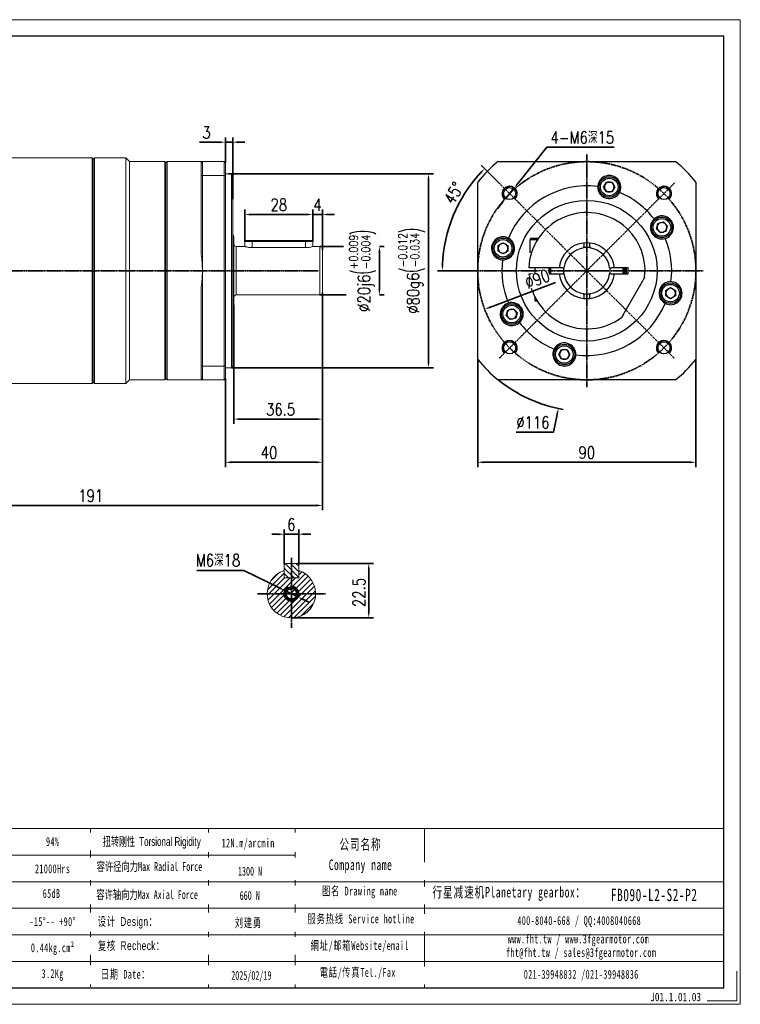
# Model space of a CAD drawing. Header units: millimetres. Extents: x 6126 to 6700, y -853 to -447.
# Tile 6 of 6: x 6403 to 6700, y -853 to -447. Entities that reach past the tile are written whole.
import ezdxf

# ---------------------------------------------------------------- set-up
doc = ezdxf.new("R2010")
doc.units = ezdxf.units.MM
doc.set_wipeout_variables(frame=1)
doc.header["$PDSIZE"] = -5
doc.linetypes.add('CENTER', pattern=[0.6, 0.375, -0.075, 0.075, -0.075])
doc.layers.get('0').update_dxf_attribs({"lineweight": 18})
doc.layers.get('Defpoints').update_dxf_attribs({"lineweight": 18})
for name, color, linetype, lineweight in [('1轮廓实线层', 7, 'Continuous', 70), ('2细线层', 4, 'Continuous', 35), ('3中心线层', 1, 'CENTER', 35), ('5剖面线层', 2, 'Continuous', 35), ('6文字层', 3, 'Continuous', 35), ('7标注层', 4, 'Continuous', 35), ('SLD-0', 7, 'Continuous', 18), ('图框_外框线', 7, 'Continuous', 18), ('标注线', 7, 'Continuous', 18)]:
    doc.layers.add(name, color=color, linetype=linetype, lineweight=lineweight)
doc.styles.add('TH_GBDIM', font='romans.shx', dxfattribs={"width": 0.8, "bigfont": 'gbcbig.shx'})
doc.styles.add('标准', font='txt', dxfattribs={"width": 0.667})
doc.styles.add('样式 1', font='txt', dxfattribs={"width": 0.8})
doc.dimstyles.new('TH_GBDIM', dxfattribs={"dimtxt": 5, "dimasz": 2.5, "dimexe": 2, "dimexo": 0, "dimgap": 1.5, "dimtad": 1, "dimdec": 1, "dimdsep": 46, "dimtxsty": 'TH_GBDIM', "dimcen": 2.5, "dimclrd": 130, "dimclre": 130, "dimclrt": 3, "dimadec": 0, "dimazin": 2, "dimtfac": 0.714286, "dimtdec": 1, "dimtmove": 0, "dimatfit": 3, "dimfxl": 1, "dimtzin": 0, "dimlwd": -1, "dimlwe": -1, "dimarcsym": 0})

# ---------------------------------------------------------------- blocks, each defined once
blk = doc.blocks.new('*U77')
at = {"layer": '3中心线层'}
blk.add_line((-18.12, -18.12), (18.12, 18.12), dxfattribs=at)
blk = doc.blocks.new('*U76')
at = {"layer": '1轮廓实线层', "color": 0, "linetype": 'ByBlock', "lineweight": -2, "transparency": 16777216}
for p, rotation in [((2055.7, 7340.05), 90), ((2055.7, 7303.8), 180), ((2091.95, 7303.8), 270)]:
    blk.add_blockref('*U77', p, dxfattribs=dict(at, rotation=rotation))
blk.add_blockref('*U77', (2091.95, 7340.05), dxfattribs=at)
blk = doc.blocks.new('*D78')
at = {"layer": '7标注层', "color": 130}
for p, q in [((6600.37, -513.81), (6593.08, -506.51)), ((6588.62, -550.05), (6575.04, -550.05))]:
    blk.add_line(p, q, dxfattribs=at)
blk.add_arc((6636.62, -550.05), 59.58, 137.4045, 177.5955, dxfattribs=at)
for points in [[(6593.06, -510.02), (6592.46, -509.44), (6594.49, -507.93)], [(6576.68, -547.55), (6577.51, -547.56), (6577.04, -550.05)]]:
    blk.add_solid(points, dxfattribs=at)
at = {"layer": 'Defpoints', "color": 0}
for p in [(6600.37, -513.81), (6579.07, -534.63), (6588.62, -550.05), (6636.62, -550.05), (6697.12, -550.05)]:
    blk.add_point(p, dxfattribs=at)
at = {"layer": '7标注层', "color": 3, "insert": (6581.72, -517.99), "char_height": 5, "attachment_point": 5, "rotation": 59.7095, "style": 'TH_GBDIM'}
blk.add_mtext('45%%d', dxfattribs=at)
blk = doc.blocks.new('*D79')
at = {"layer": '7标注层', "color": 130}
for p, q in [((6591.62, -586.65), (6591.62, -631.05)), ((6681.62, -586.65), (6681.62, -631.05)), ((6594.12, -629.05), (6679.12, -629.05))]:
    blk.add_line(p, q, dxfattribs=at)
for points in [[(6594.12, -628.63), (6594.12, -629.47), (6591.62, -629.05)], [(6679.12, -629.47), (6679.12, -628.63), (6681.62, -629.05)]]:
    blk.add_solid(points, dxfattribs=at)
at = {"layer": 'Defpoints', "color": 0}
for p in [(6591.62, -586.65), (6681.62, -586.65), (6681.62, -629.05)]:
    blk.add_point(p, dxfattribs=at)
at = {"layer": '7标注层', "color": 3, "insert": (6636.62, -625.05), "char_height": 5, "attachment_point": 5, "style": 'TH_GBDIM'}
blk.add_mtext('90', dxfattribs=at)
blk = doc.blocks.new('*D80')
at = {"layer": '7标注层', "color": 130}
for p, q in [((6636.62, -552.55), (6636.62, -547.55)), ((6634.12, -550.05), (6639.12, -550.05)), ((6624.37, -609.3), (6622.85, -616.65)), ((6607.45, -616.65), (6622.85, -616.65))]:
    blk.add_line(p, q, dxfattribs=at)
blk.add_arc((6636.62, -550.05), 58, 230.8833, 260.296, dxfattribs=at)
blk.add_solid([(6624.78, -609.38), (6623.96, -609.22), (6624.88, -606.85)], dxfattribs=at)
at = {"layer": 'Defpoints', "color": 0}
for p in [(6648.36, -493.25), (6624.88, -606.85)]:
    blk.add_point(p, dxfattribs=at)
at = {"layer": '7标注层', "color": 3, "insert": (6614.4, -612.65), "char_height": 5, "attachment_point": 5, "style": 'TH_GBDIM'}
blk.add_mtext('{∅116}{}{}', dxfattribs=at)
blk = doc.blocks.new('*D81')
at = {"layer": '7标注层', "color": 130}
for p, q in [((6620.15, -499.15), (6608.25, -513.95)), ((6647.92, -499.15), (6620.15, -499.15)), ((6602.92, -520.57), (6606.68, -515.9)), ((6601.35, -522.52), (6599.78, -524.47))]:
    blk.add_line(p, q, dxfattribs=at)
for points in [[(6607.92, -513.69), (6608.57, -514.21), (6606.68, -515.9)], [(6601.68, -522.78), (6601.03, -522.26), (6602.92, -520.57)]]:
    blk.add_solid(points, dxfattribs=at)
at = {"layer": 'Defpoints', "color": 0}
for p in [(6606.68, -515.9), (6602.92, -520.57)]:
    blk.add_point(p, dxfattribs=at)
at = {"layer": '7标注层', "color": 3, "insert": (6634.78, -495.1), "char_height": 5, "attachment_point": 5, "style": 'TH_GBDIM'}
blk.add_mtext('4-M6深15{}', dxfattribs=at)
blk = doc.blocks.new('*D82')
at = {"layer": '7标注层', "color": 130}
blk.add_line((6623.72, -554.92), (6596.85, -565.05), dxfattribs=at)
blk.add_solid([(6596.71, -564.66), (6597, -565.44), (6594.51, -565.93)], dxfattribs=at)
at = {"layer": 'Defpoints', "color": 0}
for p in [(6678.72, -534.18), (6594.51, -565.93)]:
    blk.add_point(p, dxfattribs=at)
at = {"layer": '7标注层', "color": 3, "insert": (6616.18, -553.49), "char_height": 5, "attachment_point": 5, "rotation": 20.6615, "style": 'TH_GBDIM'}
blk.add_mtext('∅90', dxfattribs=at)
blk = doc.blocks.new('*D88')
at = {"layer": '7标注层', "color": 130}
for p, q in [((6527.59, -559.05), (6527.59, -648.84)), ((6336.59, -594.65), (6336.59, -648.84)), ((6339.09, -646.84), (6525.09, -646.84))]:
    blk.add_line(p, q, dxfattribs=at)
for points in [[(6339.09, -646.43), (6339.09, -647.26), (6336.59, -646.84)], [(6525.09, -647.26), (6525.09, -646.43), (6527.59, -646.84)]]:
    blk.add_solid(points, dxfattribs=at)
at = {"layer": 'Defpoints', "color": 0}
for p in [(6527.59, -559.05), (6336.59, -594.65), (6527.59, -646.84)]:
    blk.add_point(p, dxfattribs=at)
at = {"layer": '7标注层', "color": 3, "insert": (6432.09, -642.84), "char_height": 5, "attachment_point": 5, "style": 'TH_GBDIM'}
blk.add_mtext('191', dxfattribs=at)
blk = doc.blocks.new('*D89')
at = {"layer": '7标注层', "color": 130}
for p, q in [((6526.59, -540.05), (6536.31, -540.05)), ((6551.08, -540.05), (6553.09, -540.05)), ((6551.09, -557.55), (6551.09, -542.55)), ((6526.59, -560.05), (6537.44, -560.05)), ((6551.18, -560.05), (6553.09, -560.05))]:
    blk.add_line(p, q, dxfattribs=at)
for points in [[(6551.5, -542.55), (6550.67, -542.55), (6551.09, -540.05)], [(6550.67, -557.55), (6551.5, -557.55), (6551.09, -560.05)]]:
    blk.add_solid(points, dxfattribs=at)
at = {"layer": 'Defpoints', "color": 0}
for p in [(6526.59, -540.05), (6551.09, -540.05), (6526.59, -560.05)]:
    blk.add_point(p, dxfattribs=at)
at = {"layer": '7标注层', "color": 3, "insert": (6544.14, -550.05), "char_height": 5, "attachment_point": 5, "rotation": 90, "style": 'TH_GBDIM'}
blk.add_mtext('{%%c20}{}{j6\\H0.7143x;{\\H2x;\\W0.5;(}\\S+0.009^ -0.004;{\\H2x;\\W0.5;)}}', dxfattribs=at)
blk = doc.blocks.new('*D90')
at = {"layer": '7标注层', "color": 130}
for p, q in [((6488.84, -510.05), (6573.34, -510.05)), ((6571.34, -512.55), (6571.34, -587.55)), ((6490.09, -590.05), (6573.34, -590.05))]:
    blk.add_line(p, q, dxfattribs=at)
for points in [[(6571.76, -512.55), (6570.93, -512.55), (6571.34, -510.05)], [(6570.93, -587.55), (6571.76, -587.55), (6571.34, -590.05)]]:
    blk.add_solid(points, dxfattribs=at)
at = {"layer": 'Defpoints', "color": 0}
for p in [(6488.84, -510.05), (6490.09, -590.05), (6571.34, -590.05)]:
    blk.add_point(p, dxfattribs=at)
at = {"layer": '7标注层', "color": 3, "insert": (6564.4, -550.05), "char_height": 5, "attachment_point": 5, "rotation": 90, "style": 'TH_GBDIM'}
blk.add_mtext('{%%c80}{}{g6\\H0.7143x;{\\H2x;\\W0.5;(}\\S-0.012^ -0.034;{\\H2x;\\W0.5;)}}', dxfattribs=at)
blk = doc.blocks.new('*D91')
at = {"layer": '7标注层', "color": 130}
for p, q in [((6527.59, -559.05), (6527.59, -613.25)), ((6491.09, -564.05), (6491.09, -613.25)), ((6525.09, -611.25), (6493.59, -611.25))]:
    blk.add_line(p, q, dxfattribs=at)
for points in [[(6493.59, -610.84), (6493.59, -611.67), (6491.09, -611.25)], [(6525.09, -611.67), (6525.09, -610.84), (6527.59, -611.25)]]:
    blk.add_solid(points, dxfattribs=at)
at = {"layer": 'Defpoints', "color": 0}
for p in [(6527.59, -559.05), (6491.09, -564.05), (6491.09, -611.25)]:
    blk.add_point(p, dxfattribs=at)
at = {"layer": '7标注层', "color": 3, "insert": (6510.34, -607.25), "char_height": 5, "attachment_point": 5, "style": 'TH_GBDIM'}
blk.add_mtext('36.5', dxfattribs=at)
blk = doc.blocks.new('*D92')
at = {"layer": '7标注层', "color": 130}
for p, q in [((6527.59, -559.05), (6527.59, -631.05)), ((6487.59, -594.55), (6487.59, -631.05)), ((6525.09, -629.05), (6490.09, -629.05))]:
    blk.add_line(p, q, dxfattribs=at)
for points in [[(6490.09, -628.63), (6490.09, -629.47), (6487.59, -629.05)], [(6525.09, -629.47), (6525.09, -628.63), (6527.59, -629.05)]]:
    blk.add_solid(points, dxfattribs=at)
at = {"layer": 'Defpoints', "color": 0}
for p in [(6527.59, -559.05), (6487.59, -594.55), (6487.59, -629.05)]:
    blk.add_point(p, dxfattribs=at)
at = {"layer": '7标注层', "color": 3, "insert": (6505.59, -625.05), "char_height": 5, "attachment_point": 5, "style": 'TH_GBDIM'}
blk.add_mtext('40', dxfattribs=at)
blk = doc.blocks.new('*D93')
at = {"layer": '7标注层', "color": 130}
for p, q in [((6487.59, -505.55), (6487.59, -495.04)), ((6490.59, -520.55), (6490.59, -495.04)), ((6485.09, -497.04), (6476.92, -497.04)), ((6490.59, -497.04), (6487.59, -497.04)), ((6493.09, -497.04), (6495.59, -497.04))]:
    blk.add_line(p, q, dxfattribs=at)
for points in [[(6485.09, -497.46), (6485.09, -496.63), (6487.59, -497.04)], [(6493.09, -496.63), (6493.09, -497.46), (6490.59, -497.04)]]:
    blk.add_solid(points, dxfattribs=at)
at = {"layer": 'Defpoints', "color": 0}
for p in [(6487.59, -497.04), (6487.59, -505.55), (6490.59, -520.55)]:
    blk.add_point(p, dxfattribs=at)
at = {"layer": '7标注层', "color": 3, "insert": (6479.76, -493.04), "char_height": 5, "attachment_point": 5, "style": 'TH_GBDIM'}
blk.add_mtext('3', dxfattribs=at)
blk = doc.blocks.new('*D94')
at = {"layer": '7标注层', "color": 130}
for p, q in [((6495.59, -537.95), (6495.59, -524.86)), ((6498.09, -526.86), (6521.09, -526.86)), ((6523.59, -537.95), (6523.59, -524.86))]:
    blk.add_line(p, q, dxfattribs=at)
for points in [[(6498.09, -526.45), (6498.09, -527.28), (6495.59, -526.86)], [(6521.09, -527.28), (6521.09, -526.45), (6523.59, -526.86)]]:
    blk.add_solid(points, dxfattribs=at)
at = {"layer": 'Defpoints', "color": 0}
for p in [(6523.59, -526.86), (6495.59, -537.95), (6523.59, -537.95)]:
    blk.add_point(p, dxfattribs=at)
at = {"layer": '7标注层', "color": 3, "insert": (6509.59, -522.86), "char_height": 5, "attachment_point": 5, "style": 'TH_GBDIM'}
blk.add_mtext('28', dxfattribs=at)
blk = doc.blocks.new('*D95')
at = {"layer": '7标注层', "color": 130}
for p, q in [((6521.09, -526.86), (6518.59, -526.86)), ((6523.59, -537.95), (6523.59, -524.86)), ((6527.59, -526.86), (6523.59, -526.86)), ((6527.59, -541.49), (6527.59, -524.86)), ((6530.09, -526.86), (6532.59, -526.86))]:
    blk.add_line(p, q, dxfattribs=at)
for points in [[(6521.09, -527.28), (6521.09, -526.45), (6523.59, -526.86)], [(6530.09, -526.45), (6530.09, -527.28), (6527.59, -526.86)]]:
    blk.add_solid(points, dxfattribs=at)
at = {"layer": 'Defpoints', "color": 0}
for p in [(6523.59, -526.86), (6523.59, -537.95), (6527.59, -541.49)]:
    blk.add_point(p, dxfattribs=at)
at = {"layer": '7标注层', "color": 3, "insert": (6525.59, -522.86), "char_height": 5, "attachment_point": 5, "style": 'TH_GBDIM'}
blk.add_mtext('{4}{}{}', dxfattribs=at)
blk = doc.blocks.new('*D102')
at = {"layer": '7标注层', "color": 130}
for p, q in [((6511.8, -671.17), (6511.8, -656.73)), ((6517.8, -671.17), (6517.8, -656.73)), ((6509.3, -658.73), (6506.8, -658.73)), ((6511.8, -658.73), (6517.8, -658.73)), ((6520.3, -658.73), (6522.8, -658.73))]:
    blk.add_line(p, q, dxfattribs=at)
for points in [[(6509.3, -659.15), (6509.3, -658.31), (6511.8, -658.73)], [(6520.3, -658.31), (6520.3, -659.15), (6517.8, -658.73)]]:
    blk.add_solid(points, dxfattribs=at)
at = {"layer": 'Defpoints', "color": 0}
for p in [(6517.8, -658.73), (6511.8, -671.17), (6517.8, -671.17)]:
    blk.add_point(p, dxfattribs=at)
at = {"layer": '7标注层', "color": 3, "insert": (6514.8, -654.73), "char_height": 5, "attachment_point": 5, "style": 'TH_GBDIM'}
blk.add_mtext('6', dxfattribs=at)
blk = doc.blocks.new('*D103')
at = {"layer": '7标注层', "color": 130}
for p, q in [((6517.4, -670.77), (6548.7, -670.77)), ((6546.7, -673.27), (6546.7, -690.77)), ((6514.8, -693.27), (6548.7, -693.27))]:
    blk.add_line(p, q, dxfattribs=at)
for points in [[(6547.11, -673.27), (6546.28, -673.27), (6546.7, -670.77)], [(6546.28, -690.77), (6547.11, -690.77), (6546.7, -693.27)]]:
    blk.add_solid(points, dxfattribs=at)
at = {"layer": 'Defpoints', "color": 0}
for p in [(6517.4, -670.77), (6514.8, -693.27), (6546.7, -693.27)]:
    blk.add_point(p, dxfattribs=at)
at = {"layer": '7标注层', "color": 3, "insert": (6542.7, -682.74), "char_height": 5, "attachment_point": 5, "rotation": 90, "style": 'TH_GBDIM'}
blk.add_mtext('22.5', dxfattribs=at)
blk = doc.blocks.new('*D104')
at = {"layer": '7标注层', "color": 130}
for p, q in [((6475.75, -673.66), (6495.12, -673.66)), ((6495.12, -673.66), (6509.86, -680.86)), ((6517.5, -684.59), (6512.11, -681.95)), ((6519.75, -685.68), (6521.99, -686.78))]:
    blk.add_line(p, q, dxfattribs=at)
blk.add_arc((6514.8, -683.27), 3, 115.0406, 172.5, dxfattribs=at)
for points in [[(6509.68, -681.23), (6510.04, -680.48), (6512.11, -681.95)], [(6519.93, -685.31), (6519.56, -686.06), (6517.5, -684.59)]]:
    blk.add_solid(points, dxfattribs=at)
at = {"layer": 'Defpoints', "color": 0}
for p in [(6512.11, -681.95), (6517.5, -684.59)]:
    blk.add_point(p, dxfattribs=at)
at = {"layer": '7标注层', "color": 3, "insert": (6484.54, -669.47), "char_height": 5, "attachment_point": 5, "style": 'TH_GBDIM'}
blk.add_mtext('{M6深18}{}{}', dxfattribs=at)

msp = doc.modelspace()

# ---------------------------------------------------------------- hatches: boundary and pattern name
at = {"layer": '5剖面线层'}
h = msp.add_hatch(dxfattribs=at)
h.set_pattern_fill('ANSI31', color=256, scale=0.5)
h.set_pattern_definition([(45, (6170.694, -854.204), (-1.122532, 1.122532), [])])
h.paths.add_polyline_path([(6517.803191, -673.731496), (6517.803191, -676.770888), (6514.803191, -676.770888), (6514.803191, -680.270888, -0.4142135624), (6517.803191, -683.270888), (6520.803191, -683.270888), (6524.803191, -683.270888, 0.3275382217)])
h.paths.add_polyline_path([(6524.803191, -683.270888), (6520.803191, -683.270888), (6517.803191, -683.270888, -0.4142135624), (6514.803191, -686.270888), (6514.803191, -689.270888), (6514.803191, -693.270888, 0.4142135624)])
h.paths.add_polyline_path([(6514.803191, -686.270888, -0.4142135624), (6511.803191, -683.270888), (6508.803191, -683.270888), (6504.803191, -683.270888, 0.4142135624), (6514.803191, -693.270888)])
h.paths.add_polyline_path([(6514.803191, -676.770888), (6511.803191, -676.770888), (6511.803191, -673.731496, 0.3275382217), (6504.803191, -683.270888), (6508.803191, -683.270888), (6512.253191, -683.270888, -0.4142135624), (6514.803191, -680.720888), (6514.803191, -677.270888)])
h.paths.add_polyline_path([(6514.803191, -680.270888), (6514.803191, -680.720888, -0.4142135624), (6517.353191, -683.270888), (6517.803191, -683.270888, 0.4142135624)], flags=17)
h.paths.add_polyline_path([(6517.803191, -683.270888), (6517.353191, -683.270888, -0.4142135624), (6514.803191, -685.820888), (6514.803191, -686.270888, 0.4142135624)])
h.paths.add_polyline_path([(6514.803191, -680.720888), (6514.803191, -683.270888), (6517.353191, -683.270888, 0.4142135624)], flags=16)
h = msp.add_hatch(dxfattribs=at)
h.set_pattern_fill('ANSI31', color=256, scale=0.5, angle=90)
h.set_pattern_definition([(135, (6187.5251, -846.8202), (-1.122532, -1.122532), [])])
h.paths.add_polyline_path([(6514.803191, -676.770888), (6517.403191, -676.770888), (6517.803191, -676.370888), (6517.803191, -673.687883), (6517.803191, -671.170888), (6517.403191, -670.770888), (6514.803191, -670.770888)])
h.paths.add_polyline_path([(6514.803191, -670.770888), (6512.203191, -670.770888), (6511.803191, -671.170888), (6511.803191, -676.370888), (6512.203191, -676.770888), (6514.803191, -676.770888)])

# ---------------------------------------------------------------- linework, layer by layer
at = {"color": 7, "linetype": 'Continuous', "lineweight": 15}
for p, q in [((6432.589203, -503.55323), (6395.589203, -503.55323)), ((6433.089203, -504.05323), (6432.589203, -503.55323)), ((6432.589203, -550.05323), (6432.589203, -503.55323)), ((6433.589203, -503.55323), (6433.089203, -504.05323)), ((6433.089203, -504.05323), (6433.089203, -550.05323)), ((6433.089203, -596.05323), (6433.089203, -504.05323)), ((6446.589203, -503.55323), (6433.589203, -503.55323)), ((6433.589203, -503.55323), (6433.589203, -596.55323)), ((6448.089203, -505.05323), (6446.589203, -503.55323)), ((6446.589203, -503.55323), (6446.589203, -596.55323)), ((6462.589203, -505.05323), (6448.089203, -505.05323)), ((6448.089203, -505.05323), (6448.089203, -595.05323)), ((6463.089203, -505.55323), (6462.589203, -505.05323)), ((6462.589203, -595.05323), (6462.589203, -505.05323)), ((6463.589203, -505.05323), (6463.089203, -505.55323)), ((6463.089203, -594.55323), (6463.089203, -505.55323)), ((6478.089203, -505.05323), (6463.589203, -505.05323)), ((6463.589203, -505.05323), (6463.589203, -595.05323)), ((6477.589203, -505.55323), (6478.089203, -505.05323)), ((6477.589203, -510.934021), (6477.589203, -505.55323)), ((6478.089203, -505.05323), (6478.089203, -510.745947)), ((6478.089203, -505.05323), (6487.089203, -505.05323)), ((6487.089203, -510.745947), (6487.089203, -505.05323)), ((6487.589203, -505.55323), (6487.089203, -505.05323)), ((6487.589203, -505.55323), (6487.589203, -510.934021)), ((6477.589203, -510.934021), (6478.089203, -510.745947)), ((6477.589203, -543.363686), (6477.589203, -510.934021)), ((6487.089203, -510.745947), (6478.089203, -510.745947)), ((6478.089203, -510.745947), (6478.089203, -550.05323)), ((6487.089203, -510.745947), (6487.589203, -510.934021)), ((6487.089203, -589.360513), (6487.089203, -510.745947)), ((6490.089203, -510.05323), (6487.589203, -510.05323)), ((6487.589203, -510.934021), (6487.589203, -589.172439)), ((6490.589203, -510.55323), (6490.089203, -510.05323)), ((6490.089203, -590.05323), (6490.089203, -510.05323)), ((6490.589203, -510.55323), (6490.589203, -589.55323)), ((6491.089203, -536.05323), (6491.089203, -550.05323)), ((6495.589203, -540.05323), (6492.089203, -540.05323)), ((6492.089203, -540.05323), (6492.089203, -550.05323)), ((6495.989203, -537.55323), (6495.589203, -537.95323)), ((6495.589203, -537.95323), (6495.589203, -540.05323)), ((6498.589203, -537.95323), (6495.589203, -537.95323)), ((6495.989203, -537.55323), (6498.589203, -537.55323)), ((6498.589203, -537.55323), (6498.589203, -537.95323)), ((6498.589203, -537.55323), (6520.589203, -537.55323)), ((6520.589203, -537.95323), (6498.589203, -537.95323)), ((6498.589203, -540.513838), (6498.589203, -537.95323)), ((6520.589203, -537.95323), (6520.589203, -537.55323)), ((6520.589203, -537.55323), (6523.189203, -537.55323)), ((6523.589203, -537.95323), (6520.589203, -537.95323)), ((6520.589203, -540.513838), (6520.589203, -537.95323)), ((6523.589203, -537.95323), (6523.189203, -537.55323)), ((6523.589203, -540.078069), (6523.589203, -537.95323)), ((6526.589203, -540.05323), (6523.589203, -540.05323)), ((6526.589203, -550.05323), (6526.589203, -540.05323)), ((6498.589203, -540.513838), (6520.589203, -540.513838)), ((6527.589203, -541.05323), (6527.589203, -550.05323)), ((6432.589203, -596.55323), (6432.589203, -550.05323)), ((6433.089203, -550.05323), (6433.089203, -596.05323)), ((6478.089203, -550.05323), (6478.089203, -589.360513)), ((6491.089203, -550.05323), (6491.089203, -564.05323)), ((6492.089203, -550.05323), (6492.089203, -560.05323)), ((6526.589203, -560.05323), (6526.589203, -550.05323)), ((6527.589203, -550.05323), (6527.589203, -559.05323)), ((6477.589203, -589.172439), (6477.589203, -556.742774)), ((6492.089203, -560.05323), (6526.589203, -560.05323)), ((6477.589203, -589.172439), (6478.089203, -589.360513)), ((6477.589203, -594.55323), (6477.589203, -589.172439)), ((6478.089203, -589.360513), (6487.089203, -589.360513)), ((6478.089203, -589.360513), (6478.089203, -595.05323)), ((6487.089203, -589.360513), (6487.589203, -589.172439)), ((6487.089203, -595.05323), (6487.089203, -589.360513)), ((6487.589203, -589.172439), (6487.589203, -594.55323)), ((6487.589203, -590.05323), (6490.089203, -590.05323)), ((6490.089203, -590.05323), (6490.589203, -589.55323)), ((6395.589203, -596.55323), (6432.589203, -596.55323)), ((6432.589203, -596.55323), (6433.089203, -596.05323)), ((6433.089203, -596.05323), (6433.589203, -596.55323)), ((6433.589203, -596.55323), (6446.589203, -596.55323)), ((6446.589203, -596.55323), (6448.089203, -595.05323)), ((6448.089203, -595.05323), (6462.589203, -595.05323)), ((6462.589203, -595.05323), (6463.089203, -594.55323)), ((6463.089203, -594.55323), (6463.589203, -595.05323)), ((6463.589203, -595.05323), (6478.089203, -595.05323)), ((6477.589203, -594.55323), (6478.089203, -595.05323)), ((6487.089203, -595.05323), (6478.089203, -595.05323)), ((6487.089203, -595.05323), (6487.589203, -594.55323)), ((6512.203191, -670.770888), (6511.803191, -671.170888)), ((6511.803191, -676.370888), (6511.803191, -671.170888)), ((6511.803191, -673.687883), (6511.803191, -676.770888)), ((6512.203191, -670.770888), (6517.403191, -670.770888)), ((6517.803191, -671.170888), (6517.403191, -670.770888)), ((6517.803191, -671.170888), (6517.803191, -676.370888)), ((6517.803191, -676.770888), (6517.803191, -673.687883)), ((6511.803191, -676.370888), (6512.203191, -676.770888)), ((6517.803191, -676.770888), (6511.803191, -676.770888)), ((6512.203191, -676.770888), (6517.403191, -676.770888)), ((6517.403191, -676.770888), (6517.803191, -676.370888))]:
    msp.add_line(p, q, dxfattribs=at)
for centre, radius, start, end in [((6490.089203, -536.05323), 1, 0, 60), ((6492.089203, -539.05323), 1, 180, 270), ((6526.589203, -541.05323), 1, 0, 90), ((6433.089203, -550.05323), 45, 0, 8.54907883), ((6433.089203, -550.05323), 45, 351.45092117, 0), ((6492.089203, -561.05323), 1, 90, 180), ((6526.589203, -559.05323), 1, 270, 0), ((6490.089203, -564.05323), 1, 300, 0)]:
    msp.add_arc(centre, radius, start, end, dxfattribs=at)
msp.add_arc((6514.803191, -683.270888), 10, 107.45760312, 72.54239688)
for points, knots in [([(6495.623286, -540.063353), (6495.613266, -540.060381), (6495.569144, -540.047292), (6495.816556, -540.121533), (6496.343708, -540.260257), (6497.149905, -540.419381), (6497.950108, -540.504755), (6498.440867, -540.51173), (6498.589203, -540.513838)], [0, 0, 0, 0, 0.0602506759, 0.2653070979, 0.472820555, 0.6883255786, 0.9057939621, 1, 1, 1, 1]), ([(6520.589203, -540.513838), (6520.917821, -540.503642), (6521.57469, -540.483261), (6522.45742, -540.341481), (6523.137653, -540.184812), (6523.543671, -540.067047), (6523.551792, -540.064427), (6523.555121, -540.063353)], [0, 0, 0, 0, 0.2081870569, 0.4161412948, 0.6300744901, 0.8483415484, 1, 1, 1, 1])]:
    msp.add_open_spline(points, degree=3, knots=knots, dxfattribs=at)
at = {"layer": '1轮廓实线层', "linetype": 'Continuous', "lineweight": 30}
for p, q in [((6600.026624, -505.053229), (6673.211322, -505.053229)), ((6591.618973, -586.645578), (6591.618973, -513.46088)), ((6641.156819, -514.945282), (6641.125048, -515.344509)), ((6643.562353, -515.521381), (6644.717053, -513.521381)), ((6644.717053, -517.521381), (6643.562353, -515.521381)), ((6644.717053, -513.521381), (6647.026454, -513.521381)), ((6647.026454, -513.521381), (6648.181155, -515.521381)), ((6648.181155, -515.521381), (6647.026454, -517.521381)), ((6681.618973, -513.46088), (6681.618973, -586.645578)), ((6647.026454, -517.521381), (6644.717053, -517.521381)), ((6650.070958, -517.741558), (6650.243057, -517.379932)), ((6664.652782, -528.436903), (6664.348021, -528.696734)), ((6665.348671, -532.775946), (6665.946388, -530.545236)), ((6665.946388, -530.545236), (6668.177098, -529.947519)), ((6668.177098, -529.947519), (6669.810091, -531.580512)), ((6669.810091, -531.580512), (6669.212374, -533.811222)), ((6666.981664, -534.408939), (6665.348671, -532.775946)), ((6669.212374, -533.811222), (6666.981664, -534.408939)), ((6600.087125, -539.645748), (6602.087125, -538.491047)), ((6600.087125, -541.955149), (6600.087125, -539.645748)), ((6602.087125, -538.491047), (6604.087125, -539.645748)), ((6604.307302, -536.601244), (6603.945676, -536.429146)), ((6604.087125, -539.645748), (6604.087125, -541.955149)), ((6613.118973, -537.303229), (6613.118973, -542.553229)), ((6616.28581, -537.303229), (6613.118973, -537.303229)), ((6613.868973, -536.553229), (6616.775838, -536.553229)), ((6635.368973, -538.621366), (6635.368973, -539.023837)), ((6635.368973, -539.023837), (6635.368973, -540.053705)), ((6637.868973, -539.023837), (6637.868973, -538.621366)), ((6637.868973, -540.053705), (6637.868973, -539.023837)), ((6668.978765, -536.717417), (6669.356165, -536.583401)), ((6602.087125, -543.109849), (6600.087125, -541.955149)), ((6604.087125, -541.955149), (6602.087125, -543.109849)), ((6613.820947, -542.553229), (6613.118973, -542.553229)), ((6601.511026, -545.515383), (6601.910252, -545.547154)), ((6613.152241, -548.803229), (6612.651547, -548.803229)), ((6612.651547, -551.303229), (6613.152241, -551.303229)), ((6624.684255, -548.803229), (6613.152241, -548.803229)), ((6613.152241, -551.303229), (6624.684255, -551.303229)), ((6615.118973, -548.803229), (6615.118973, -551.303229)), ((6621.118973, -551.303229), (6621.118973, -548.803229)), ((6621.319953, -548.803229), (6621.268973, -550.053229)), ((6621.268973, -550.053229), (6621.319953, -551.303229)), ((6625.18711, -548.803229), (6624.684255, -548.803229)), ((6624.684255, -551.303229), (6625.18711, -551.303229)), ((6625.58958, -548.803229), (6625.18711, -548.803229)), ((6625.18711, -551.303229), (6625.58958, -551.303229)), ((6626.619449, -548.803229), (6625.58958, -548.803229)), ((6625.58958, -551.303229), (6626.619449, -551.303229)), ((6647.648365, -548.803229), (6646.618497, -548.803229)), ((6646.618497, -551.303229), (6647.648365, -551.303229)), ((6648.050836, -548.803229), (6647.648365, -548.803229)), ((6647.648365, -551.303229), (6648.050836, -551.303229)), ((6648.553691, -548.803229), (6648.050836, -548.803229)), ((6648.050836, -551.303229), (6648.553691, -551.303229)), ((6653.618973, -548.803229), (6648.553691, -548.803229)), ((6648.553691, -551.303229), (6653.618973, -551.303229)), ((6653.618973, -551.303229), (6653.618973, -548.803229)), ((6651.540854, -568.207773), (6659.80221, -553.898685)), ((6660.467363, -552.746605), (6659.80221, -553.898685)), ((6671.72692, -554.591075), (6671.327694, -554.559304)), ((6635.368973, -560.052754), (6635.368973, -561.082622)), ((6637.868973, -561.082622), (6637.868973, -560.052754)), ((6669.150821, -558.15131), (6671.150821, -556.996609)), ((6669.150821, -560.460711), (6669.150821, -558.15131)), ((6671.150821, -556.996609), (6673.150821, -558.15131)), ((6673.150821, -558.15131), (6673.150821, -560.460711)), ((6604.259181, -563.389041), (6603.881781, -563.523057)), ((6615.118973, -560.718594), (6615.118973, -562.303229)), ((6615.118973, -562.303229), (6615.368973, -562.553229)), ((6615.118973, -562.303229), (6615.98072, -562.303229)), ((6616.131172, -562.553229), (6615.368973, -562.553229)), ((6635.368973, -561.082622), (6635.368973, -561.485093)), ((6637.868973, -561.485093), (6637.868973, -561.082622)), ((6668.930644, -563.505214), (6669.29227, -563.677313)), ((6671.150821, -561.615411), (6669.150821, -560.460711)), ((6673.150821, -560.460711), (6671.150821, -561.615411)), ((6603.427855, -568.525946), (6604.025572, -566.295236)), ((6605.060848, -570.158939), (6603.427855, -568.525946)), ((6604.025572, -566.295236), (6606.256282, -565.697519)), ((6606.256282, -565.697519), (6607.889275, -567.330512)), ((6607.889275, -567.330512), (6607.291558, -569.561222)), ((6651.540854, -568.207773), (6650.8757, -569.359853)), ((6607.291558, -569.561222), (6605.060848, -570.158939)), ((6608.585164, -571.669555), (6608.889925, -571.409725)), ((6623.166988, -582.3649), (6622.994889, -582.726526)), ((6625.056791, -584.585077), (6626.211492, -582.585077)), ((6626.211492, -586.585077), (6625.056791, -584.585077)), ((6626.211492, -582.585077), (6628.520893, -582.585077)), ((6628.520893, -582.585077), (6629.675593, -584.585077)), ((6629.675593, -584.585077), (6628.520893, -586.585077)), ((6632.081127, -585.161176), (6632.112898, -584.76195)), ((6628.520893, -586.585077), (6626.211492, -586.585077)), ((6673.211322, -595.053229), (6600.026624, -595.053229))]:
    msp.add_line(p, q, dxfattribs=at)
at = {"layer": '1轮廓实线层', "linetype": 'Continuous', "lineweight": 30, "flags": 128}
for points in [[(6637.868973, -538.621366), (6636.618973, -538.553229), (6635.368973, -538.621366)], [(6651.917992, -551.303229), (6651.968973, -550.053229), (6651.917992, -548.803229)], [(6635.368973, -561.485093), (6636.618973, -561.553229), (6637.868973, -561.485093)]]:
    msp.add_lwpolyline(points, dxfattribs=at)
at = {"layer": '1轮廓实线层', "linetype": 'Continuous', "lineweight": 30}
for centre, radius in [((6645.871754, -515.521381), 4.25), ((6604.799168, -518.233424), 2.5), ((6645.871754, -515.521381), 3.625), ((6668.438778, -518.233424), 2.5), ((6636.618973, -550.053229), 29), ((6667.579381, -532.178229), 4.25), ((6667.579381, -532.178229), 3.625), ((6602.087125, -540.800448), 4.25), ((6602.087125, -540.800448), 3.625), ((6671.150821, -559.30601), 4.25), ((6671.150821, -559.30601), 3.625), ((6605.658565, -567.928229), 4.25), ((6605.658565, -567.928229), 3.625), ((6604.799168, -581.873034), 2.5), ((6627.366192, -584.585077), 4.25), ((6668.438778, -581.873034), 2.5), ((6627.366192, -584.585077), 3.625)]:
    msp.add_circle(centre, radius, dxfattribs=at)
at = {"layer": '1轮廓实线层'}
msp.add_circle((6514.803191, -683.270888), 2.55, dxfattribs=at)
at = {"layer": '1轮廓实线层', "linetype": 'Continuous', "lineweight": 30}
for centre, radius, start, end in [((6636.618973, -550.053229), 58, 129.11674378, 140.88325622), ((6636.618973, -550.053229), 58, 39.11674378, 50.88325622), ((6645.871754, -515.521381), 4.75, 336.96620995, 173.03379005), ((6636.618973, -550.053229), 35, 82.60292324, 157.39707676), ((6645.871754, -515.521381), 4.75, 177.86602486, 332.13397514), ((6645.871754, -515.521381), 2, 150, 210), ((6645.871754, -515.521381), 2, 90, 150), ((6645.871754, -515.521381), 2, 30, 90), ((6645.871754, -515.521381), 2, 330, 30), ((6645.871754, -515.521381), 2, 210, 270), ((6645.871754, -515.521381), 2, 270, 330), ((6636.618973, -550.053229), 35, 37.60292324, 67.39707676), ((6636.618973, -550.053229), 24, 353.55646431, 177.01449399), ((6667.579381, -532.178229), 4.75, 291.96620995, 128.03379005), ((6667.579381, -532.178229), 4.75, 132.86602486, 287.13397514), ((6667.579381, -532.178229), 2, 165, 225), ((6667.579381, -532.178229), 2, 105, 165), ((6667.579381, -532.178229), 2, 45, 105), ((6667.579381, -532.178229), 2, 345, 45), ((6667.579381, -532.178229), 2, 225, 285), ((6667.579381, -532.178229), 2, 285, 345), ((6602.087125, -540.800448), 4.75, 66.96620995, 263.03379005), ((6602.087125, -540.800448), 2, 120, 180), ((6602.087125, -540.800448), 2, 60, 120), ((6602.087125, -540.800448), 4.75, 267.86602486, 62.13397514), ((6602.087125, -540.800448), 2, 0, 60), ((6613.868973, -537.303229), 0.75, 90, 180), ((6636.618973, -550.053229), 11.5, 96.2401311, 173.7598689), ((6636.618973, -550.053229), 11.5, 6.2401311, 83.7598689), ((6636.618973, -550.053229), 35, 352.60292324, 22.39707676), ((6602.087125, -540.800448), 2, 180, 240), ((6602.087125, -540.800448), 2, 240, 300), ((6602.087125, -540.800448), 2, 300, 0), ((6636.618973, -550.053229), 9.5, 97.56084318, 172.43915682), ((6636.618973, -550.053229), 9.6, 82.51836874, 97.48163126), ((6636.618973, -550.053229), 9.5, 7.56084318, 82.43915682), ((6636.618973, -550.053229), 35, 172.60292324, 202.39707676), ((6636.618973, -550.053229), 24, 182.98550601, 306.44353569), ((6636.618973, -550.053229), 15, 175.21980815, 184.78019185), ((6636.618973, -550.053229), 11.5, 186.2401311, 263.7598689), ((6636.618973, -550.053229), 9.6, 172.51836874, 187.48163126), ((6636.618973, -550.053229), 9.5, 187.56084318, 262.43915682), ((6636.618973, -550.053229), 11.5, 276.2401311, 353.7598689), ((6636.618973, -550.053229), 9.5, 277.56084318, 352.43915682), ((6636.618973, -550.053229), 9.6, 352.51836874, 7.48163126), ((6636.618973, -550.053229), 15, 355.21980815, 4.78019185), ((6636.618973, -550.053229), 15.75, 355.44792858, 4.55207142), ((6636.618973, -550.053229), 16, 355.51920121, 4.48079879), ((6636.618973, -550.053229), 16.4, 355.6287042, 4.3712958), ((6636.618973, -550.053229), 17, 355.78326952, 4.21673048), ((6671.150821, -559.30601), 4.75, 87.86602486, 242.13397514), ((6671.150821, -559.30601), 4.75, 246.96620995, 83.03379005), ((6636.618973, -550.053229), 9.6, 262.51836874, 277.48163126), ((6671.150821, -559.30601), 2, 120, 180), ((6671.150821, -559.30601), 2, 180, 240), ((6671.150821, -559.30601), 2, 60, 120), ((6671.150821, -559.30601), 2, 0, 60), ((6671.150821, -559.30601), 2, 300, 0), ((6605.658565, -567.928229), 4.75, 111.96620995, 308.03379005), ((6605.658565, -567.928229), 4.75, 312.86602486, 107.13397514), ((6636.618973, -550.053229), 35, 262.60292324, 337.39707676), ((6671.150821, -559.30601), 2, 240, 300), ((6605.658565, -567.928229), 2, 165, 225), ((6605.658565, -567.928229), 2, 105, 165), ((6605.658565, -567.928229), 2, 45, 105), ((6605.658565, -567.928229), 2, 285, 345), ((6605.658565, -567.928229), 2, 345, 45), ((6605.658565, -567.928229), 2, 225, 285), ((6636.618973, -550.053229), 35, 217.60292324, 247.39707676), ((6627.366192, -584.585077), 4.75, 357.86602486, 152.13397514), ((6627.366192, -584.585077), 4.75, 156.96620995, 353.03379005), ((6627.366192, -584.585077), 2, 150, 210), ((6627.366192, -584.585077), 2, 90, 150), ((6627.366192, -584.585077), 2, 30, 90), ((6627.366192, -584.585077), 2, 330, 30), ((6636.618973, -550.053229), 58, 219.11674378, 230.88325622), ((6627.366192, -584.585077), 2, 210, 270), ((6627.366192, -584.585077), 2, 270, 330), ((6636.618973, -550.053229), 58, 309.11674378, 320.88325622)]:
    msp.add_arc(centre, radius, start, end, dxfattribs=at)
for points, knots in [([(6635.368973, -540.635825), (6635.368973, -540.549482), (6635.368973, -540.355387), (6635.368973, -540.161398), (6635.368973, -540.053705)], [0, 0, 0, 0, 0.4448478, 1, 1, 1, 1]), ([(6637.868973, -540.053705), (6637.868973, -540.161398), (6637.868973, -540.355387), (6637.868973, -540.549482), (6637.868973, -540.635825)], [0, 0, 0, 0, 0.5551522, 1, 1, 1, 1]), ([(6626.619449, -548.803229), (6626.727142, -548.803229), (6626.92113, -548.803229), (6627.115226, -548.803229), (6627.201569, -548.803229)], [0, 0, 0, 0, 0.5551522, 1, 1, 1, 1]), ([(6627.201569, -551.303229), (6627.115226, -551.303229), (6626.92113, -551.303229), (6626.727142, -551.303229), (6626.619449, -551.303229)], [0, 0, 0, 0, 0.4448478, 1, 1, 1, 1]), ([(6646.036377, -548.803229), (6646.12272, -548.803229), (6646.316815, -548.803229), (6646.510804, -548.803229), (6646.618497, -548.803229)], [0, 0, 0, 0, 0.4448478, 1, 1, 1, 1]), ([(6646.618497, -551.303229), (6646.510804, -551.303229), (6646.316815, -551.303229), (6646.12272, -551.303229), (6646.036377, -551.303229)], [0, 0, 0, 0, 0.5551522, 1, 1, 1, 1]), ([(6635.368973, -560.052754), (6635.368973, -559.94506), (6635.368973, -559.751072), (6635.368973, -559.556976), (6635.368973, -559.470633)], [0, 0, 0, 0, 0.5551522, 1, 1, 1, 1]), ([(6637.868973, -559.470633), (6637.868973, -559.556976), (6637.868973, -559.751072), (6637.868973, -559.94506), (6637.868973, -560.052754)], [0, 0, 0, 0, 0.4448478, 1, 1, 1, 1])]:
    msp.add_open_spline(points, degree=3, knots=knots, dxfattribs=at)
at = {"layer": '2细线层'}
for centre, start, end in [((6604.799168, -518.233424), 315, 226.59175418), ((6668.438778, -518.233424), 315, 226.59175418), ((6604.799168, -581.873034), 315, 226.59175418), ((6668.438778, -581.873034), 315, 226.59175418), ((6514.803191, -683.270888), 172.5, 97.5)]:
    msp.add_arc(centre, 3, start, end, dxfattribs=at)
at = {"layer": '3中心线层'}
for p, q in [((6636.618973, -502.053229), (6636.618973, -598.053229)), ((6329.706729, -550.053229), (6526.083756, -550.053229)), ((6588.618973, -550.053229), (6684.618973, -550.053229)), ((6514.803191, -668.411407), (6514.803191, -697.270888)), ((6514.803191, -677.270888), (6514.803191, -689.270888)), ((6500.803191, -683.270888), (6528.803191, -683.270888)), ((6520.803191, -683.270888), (6508.803191, -683.270888))]:
    msp.add_line(p, q, dxfattribs=at)
msp.add_circle((6636.618973, -550.053229), 45, dxfattribs=at)
at = {"layer": '图框_外框线'}
for p, q in [((6176.371045, -780.13521), (6693.076219, -780.13521)), ((6431.948371, -780.13521), (6431.948371, -845.40223)), ((6480.596625, -780.13521), (6480.596625, -845.766277)), ((6516.286821, -780.13521), (6516.286821, -845.766277)), ((6569.637899, -780.13521), (6569.637899, -845.766277)), ((6225.887899, -791.085779), (6516.286821, -791.085779)), ((6176.371045, -802.036348), (6693.076219, -802.036348)), ((6225.887899, -812.986917), (6693.076219, -812.986917)), ((6225.887899, -823.937486), (6693.076219, -823.937486)), ((6225.887899, -834.888056), (6693.076219, -834.888056))]:
    msp.add_line(p, q, dxfattribs=at)
at = {"layer": '图框_外框线', "color": 3}
msp.add_lwpolyline([(6125.643054, -852.602821), (6699.912763, -852.602821), (6699.912763, -446.512098), (6125.643054, -446.512098)], close=True, dxfattribs=at)
at = {"layer": '图框_外框线', "color": 3, "lineweight": 25}
msp.add_lwpolyline([(6159.825774, -845.766277), (6693.076219, -845.766277), (6693.076219, -453.348642), (6159.825774, -453.348642)], close=True, dxfattribs=at)
at = {"layer": '图框_外框线', "color": 3}
msp.add_lwpolyline([(6698.545454, -838.929733), (6698.545454, -851.235512), (6686.239675, -851.235512)], dxfattribs=at)

# ---------------------------------------------------------------- block references
at = {"layer": '1轮廓实线层'}
msp.add_blockref('*U76', (4562.791683, -7871.978736), dxfattribs=at)

# ---------------------------------------------------------------- texts
at = {"layer": '6文字层', "insert": (6662.770406, -847.834751), "char_height": 3.5, "width": 43.30442304, "attachment_point": 1, "style": '样式 1'}
msp.add_mtext('J01.1.01.03', dxfattribs=at)
at = {"layer": 'SLD-0', "color": 1, "attachment_point": 2, "line_spacing_factor": 1.15057, "style": '标准'}
for s, insert, char_height, width in [('\\T1.1;94%', (6416.343082, -783.631237), 3.6501897, 46.68112439), ('\\T1.1;公司名称\\PCompany name', (6543.300731, -784.458283), 4.38022769, 56.71027221), ('\\T1.1;21000Hrs', (6416.343082, -794.881524), 3.65018974, 46.68112439), ('\\T1.1;图名 Drawing name', (6543.001323, -804.05493), 3.65018974, 46.68112439), ('\\T1.1;  行星减速机Planetary gearbox：', (6602.407436, -804.158115), 4.38022769, 68.89064451), ('\\T1.1;65dB', (6415.893575, -805.070502), 3.6501897, 24.08695787), ('{\\T1.1;环境温度 Enviromental Temperature}', (6365.782917, -815.541717), 3.65018974, 167.18859948), ('\\T1.1;服务热线 Service hotline', (6543.518944, -815.532877), 3.65018974, 52.0072571), ('\\T1.1;400-8040-668 / QQ:4008040668', (6633.497503, -816.230344), 3.65018974, 106.27676815), ('\\T1.1;-15%%D-- +90%%D', (6416.343082, -816.67857), 3.65018974, 31.31233941), ('\\T1.1;www.fht.tw / www.3fgearmotor.com ', (6633.160936, -823.833198), 3.65018974, 106.3964064), ('{\\T1.1;0.44kg.cm²}', (6416.343082, -827.440549), 3.65018974, 24.68784641), ('\\T1.1;網址/邮箱Website/email', (6542.950575, -826.530328), 3.65018974, 54.13465951), ('\\T1.1;\\pxt12;fht@fht.tw / sales@3fgearmotor.com ', (6634.273367, -829.391471), 3.65018974, 106.3964064), ('\\T1.1;3.2Kg', (6416.343082, -838.114697), 3.65018974, 24.42288563), ('\\T1.1;電話/传真Tel./Fax', (6542.13277, -837.613521), 3.65018974, 54.7857408), ('\\T1.1;021-39948832 /021-39948836 ', (6634.311535, -838.411608), 3.65018974, 81.24170488)]:
    msp.add_mtext(s, dxfattribs=dict(at, insert=insert, char_height=char_height, width=width))
at = {"layer": '标注线', "color": 1, "insert": (6664.410695, -804.936333), "char_height": 5.11026564, "width": 37.18985566, "attachment_point": 2, "line_spacing_factor": 1.15057, "style": '标准'}
msp.add_mtext('\\T1.1;\\pxt5;FB090-L2-S2-P2', dxfattribs=at)

# ---------------------------------------------------------------- dimensions: what is measured, and where the dimension line sits
at = {"layer": '7标注层'}
for base, p1, p2, picture, middle in [((6487.589202, -497.041828), (6490.589203, -520.55323), (6487.589202, -505.55323), '*D93', (6479.755869, -493.041828)), ((6523.589205, -526.861989), (6495.589203, -537.95323), (6523.589205, -537.95323), '*D94', (6509.589204, -522.861989)), ((6527.589205, -646.842339), (6336.589203, -594.65323), (6527.589205, -559.053229), '*D88', (6432.089204, -642.842339))]:
    dim = msp.add_linear_dim(base=base, p1=p1, p2=p2, dimstyle='TH_GBDIM', dxfattribs=at)
    dim.commit()
    dim.dimension.update_dxf_attribs({"geometry": picture, "text_midpoint": middle})
for p1, p2, text, override, picture, middle in [((6602.918615, -520.570842), (6606.67972, -515.896006), '4-M<>深15{}', {"dimtoh": 1, "dimpost": '<>', "dimcen": 0, "dimtvp": 0.1}, '*D81', (6634.784768, -499.151444)), ((6517.499185, -684.586798), (6512.107198, -681.954978), '{M6深18}{}{}', {"dimtoh": 1}, '*D104', (6484.542707, -673.662401))]:
    dim = msp.add_diameter_dim_2p(p1=p1, p2=p2, text=text, dimstyle='TH_GBDIM', override=override, dxfattribs=at)
    dim.commit()
    dim.dimension.update_dxf_attribs({"geometry": picture, "text_midpoint": middle, "dimtype": 163})
dim = msp.add_diameter_dim_2p(p1=(6648.360654, -493.254172), p2=(6624.877292, -606.852287), text='{<>}{}{}', dimstyle='TH_GBDIM', override={"dimtih": 1, "dimtoh": 1, "dimtofl": 0}, dxfattribs=at)
dim.commit()
dim.dimension.update_dxf_attribs({"geometry": '*D80', "text_midpoint": (6614.400484, -612.645228)})
dim = msp.add_angular_dim_2l(base=(6579.072449, -534.633685), line1=((6588.618973, -550.053229), (6697.118973, -550.053229)), line2=((6636.618973, -550.053229), (6600.371332, -513.805589)), dimstyle='TH_GBDIM', dxfattribs=at)
dim.commit()
dim.dimension.update_dxf_attribs({"geometry": '*D78', "text_midpoint": (6585.175843, -520.003784), "dimtype": 162})
dim = msp.add_linear_dim(base=(6571.343593, -590.05323), p1=(6488.839203, -510.05323), p2=(6490.089203, -590.05323), angle=90, text='{%%c<>}{}{g6\\H0.7143x;{\\H2x;\\W0.5;(}\\S-0.012^ -0.034;{\\H2x;\\W0.5;)}}', dimstyle='TH_GBDIM', override={"dimgap": 1.5, "dimtad": 1, "dimjust": 0, "dimdec": 1, "dimlfac": 1, "dimse1": 0, "dimse2": 0, "dimsd1": 0, "dimsd2": 0}, dxfattribs=at)
dim.commit()
dim.dimension.update_dxf_attribs({"geometry": '*D90', "text_midpoint": (6564.401307, -550.05323)})
dim = msp.add_linear_dim(base=(6523.589205, -526.861989), p1=(6527.589203, -541.489912), p2=(6523.589205, -537.95323), text='{4}{}{}', dimstyle='TH_GBDIM', dxfattribs=at)
dim.commit()
dim.dimension.update_dxf_attribs({"geometry": '*D95', "text_midpoint": (6525.589204, -526.861989), "dimtype": 160})
dim = msp.add_linear_dim(base=(6551.086025, -540.053229), p1=(6526.589203, -560.05323), p2=(6526.589203, -540.053229), angle=90, text='{%%c<>}{}{j6\\H0.7143x;{\\H2x;\\W0.5;(}\\S+0.009^ -0.004;{\\H2x;\\W0.5;)}}', dimstyle='TH_GBDIM', dxfattribs=at)
dim.commit()
dim.dimension.update_dxf_attribs({"geometry": '*D89', "text_midpoint": (6551.086025, -550.05323), "dimtype": 160})
for base, p1, p2, picture, middle in [((6487.589203, -629.051426), (6527.589205, -559.053229), (6487.589203, -594.55323), '*D92', (6505.58815, -629.051426)), ((6491.089203, -611.252988), (6527.589205, -559.053229), (6491.089203, -564.05323), '*D91', (6510.339204, -611.252988)), ((6681.618973, -629.051426), (6591.618973, -586.645578), (6681.618973, -586.645578), '*D79', (6636.618973, -629.051426))]:
    dim = msp.add_linear_dim(base=base, p1=p1, p2=p2, dimstyle='TH_GBDIM', dxfattribs=at)
    dim.commit()
    dim.dimension.update_dxf_attribs({"geometry": picture, "text_midpoint": middle, "dimtype": 160})
dim = msp.add_linear_dim(base=(6517.803191, -658.72995), p1=(6511.803191, -671.170888), p2=(6517.803191, -671.170888), dimstyle='TH_GBDIM', override={"dimexo": 0, "dimgap": 1.5, "dimtad": 1, "dimjust": 0, "dimdec": 5, "dimlfac": 1, "dimse1": 0, "dimse2": 0, "dimsd1": 0, "dimsd2": 0}, dxfattribs=at)
dim.commit()
dim.dimension.update_dxf_attribs({"geometry": '*D102', "text_midpoint": (6514.803191, -654.72995)})
dim = msp.add_linear_dim(base=(6546.695455, -693.270888), p1=(6517.403191, -670.770888), p2=(6514.803191, -693.270888), angle=90, dimstyle='TH_GBDIM', override={"dimdec": 5}, dxfattribs=at)
dim.commit()
dim.dimension.update_dxf_attribs({"geometry": '*D103', "text_midpoint": (6546.695455, -682.738815), "dimtype": 160})

# ---------------------------------------------------------------- next in the draw order: texts
at = {"layer": 'SLD-0', "color": 1, "char_height": 3.65018974, "attachment_point": 2, "style": '标准', "bg_fill": 2}
for s, insert, width in [('{\\T1.1;12N.m/arcmin}', (6496.976949, -784.257451), 46.68112439), ('{\\f宋体|b0|i0|c134|p2;容许径向力Max Radial Force}', (6456.282456, -793.96466), 167.18859948), ('{\\f宋体|b0|i0|c134|p2;容许轴向力Max Axial Force}', (6455.299036, -805.550557), 167.18859948), ('{\\fSimSun|b0|i0|c134|p2;\\T1.1;设计 \\fArial|b0|i0|c0|p34;Design\\fSimSun|b0|i0|c134|p2;：}', (6447.280321, -816.62878), 167.18859948), ('{\\fSimSun|b0|i0|c134|p2;\\T1.1;复核 \\fArial|b0|i0|c0|p34;Recheck\\fSimSun|b0|i0|c134|p2;：}', (6448.815243, -826.600447), 167.18859948), ('{\\T1.1;日期 Date：}', (6446.355892, -838.391452), 167.18859948)]:
    msp.add_mtext(s, dxfattribs=dict(at, insert=insert, width=width))

# ---------------------------------------------------------------- next in the draw order: wipeouts: each hides what was drawn before it
msp.add_wipeout([(6612.220606, -557.864505), (6610.315238, -552.811826), (6620.135437, -549.108623), (6622.040805, -554.161303)]).dxf.layer = '1轮廓实线层'

# ---------------------------------------------------------------- next in the draw order: texts
at = {"layer": 'SLD-0', "color": 1, "width": 167.18859948, "attachment_point": 2, "style": '标准', "bg_fill": 2}
for s, insert, char_height in [('{\\f宋体|b0|i0|c134|p2;\\W0.65;扭转刚性 \\fArial|b0|i0|c0|p34;Torsional Rigidity}', (6457.256137, -783.652561), 3.65018974), ('{\\fSimSun|b1|i0|c134|p2;1300 N}', (6497.742994, -795.873404), 3.65018974), ('{\\fSimSun|b1|i0|c134|p2;660 N}', (6497.608217, -805.873359), 3.65018974), ('{\\fSimSun|b0|i0|c134|p2;\\T1.1;刘建勇 }', (6497.053917, -817.153672), 3.65018974), ('2025/02/19', (6498.289606, -838.841484), 3.6501897)]:
    msp.add_mtext(s, dxfattribs=dict(at, insert=insert, char_height=char_height))

# ---------------------------------------------------------------- next in the draw order: dimensions: what is measured, and where the dimension line sits
at = {"layer": '7标注层'}
dim = msp.add_diameter_dim_2p(p1=(6678.724636, -534.175159), p2=(6594.513309, -565.931299), dimstyle='TH_GBDIM', dxfattribs=at)
dim.commit()
dim.dimension.update_dxf_attribs({"geometry": '*D82', "text_midpoint": (6617.589405, -557.22929), "dimtype": 163})

doc.saveas('drawing.dxf')
